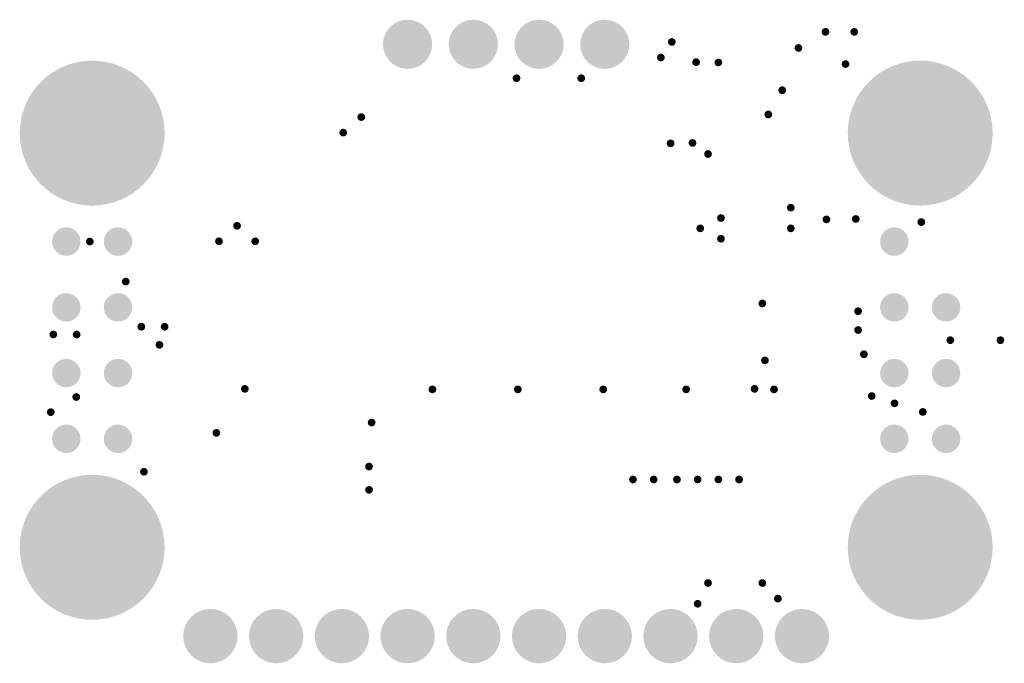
# Model space of a CAD drawing. Header units: inches. Extents: x 1.7 to 39.8, y 0.2 to 25.1.
import ezdxf

# ---------------------------------------------------------------- set-up
doc = ezdxf.new("R2010")
doc.units = ezdxf.units.IN
for name, color, linetype in [('Bottom Solder', 6, 'Continuous'), ('Pad Holes', 156, 'Continuous'), ('Via Holes', 16, 'Continuous')]:
    doc.layers.add(name, color=color, linetype=linetype)

# ---------------------------------------------------------------- blocks, each defined once
blk = doc.blocks.new('TP_1_00MM_B_3156')
at = {"layer": 'Bottom Solder'}
h = blk.add_hatch(color=6, dxfattribs=at)
edge = h.paths.add_edge_path()
edge.add_arc((0, 0), 0.55, 0, 360)
blk = doc.blocks.new('TP_1_00MM_B_3157')
at = {"layer": 'Bottom Solder'}
h = blk.add_hatch(color=6, dxfattribs=at)
edge = h.paths.add_edge_path()
edge.add_arc((0, 0), 0.55, 0, 360)
blk = doc.blocks.new('TP_1_00MM_B_3158')
at = {"layer": 'Bottom Solder'}
h = blk.add_hatch(color=6, dxfattribs=at)
edge = h.paths.add_edge_path()
edge.add_arc((0, 0), 0.55, 0, 360)
blk = doc.blocks.new('TP_1_00MM_B_3159')
at = {"layer": 'Bottom Solder'}
h = blk.add_hatch(color=6, dxfattribs=at)
edge = h.paths.add_edge_path()
edge.add_arc((0, 0), 0.55, 0, 360)
blk = doc.blocks.new('TP_1_00MM_B_3160')
at = {"layer": 'Bottom Solder'}
h = blk.add_hatch(color=6, dxfattribs=at)
edge = h.paths.add_edge_path()
edge.add_arc((0, 0), 0.55, 0, 360)
blk = doc.blocks.new('TP_1_00MM_B_3161')
at = {"layer": 'Bottom Solder'}
h = blk.add_hatch(color=6, dxfattribs=at)
edge = h.paths.add_edge_path()
edge.add_arc((0, 0), 0.55, 0, 360)
blk = doc.blocks.new('TP_1_00MM_B_3162')
at = {"layer": 'Bottom Solder'}
h = blk.add_hatch(color=6, dxfattribs=at)
edge = h.paths.add_edge_path()
edge.add_arc((0, 0), 0.55, 0, 360)
blk = doc.blocks.new('TP_1_00MM_B_3163')
at = {"layer": 'Bottom Solder'}
h = blk.add_hatch(color=6, dxfattribs=at)
edge = h.paths.add_edge_path()
edge.add_arc((0, 0), 0.55, 0, 360)
blk = doc.blocks.new('TP_1_00MM_B_3164')
at = {"layer": 'Bottom Solder'}
h = blk.add_hatch(color=6, dxfattribs=at)
edge = h.paths.add_edge_path()
edge.add_arc((0, 0), 0.55, 0, 360)
blk = doc.blocks.new('TP_1_00MM_B_3165')
at = {"layer": 'Bottom Solder'}
h = blk.add_hatch(color=6, dxfattribs=at)
edge = h.paths.add_edge_path()
edge.add_arc((0, 0), 0.55, 0, 360)
blk = doc.blocks.new('TP_1_00MM_B_3166')
at = {"layer": 'Bottom Solder'}
h = blk.add_hatch(color=6, dxfattribs=at)
edge = h.paths.add_edge_path()
edge.add_arc((0, 0), 0.55, 0, 360)
blk = doc.blocks.new('TP_1_00MM_B_3167')
at = {"layer": 'Bottom Solder'}
h = blk.add_hatch(color=6, dxfattribs=at)
edge = h.paths.add_edge_path()
edge.add_arc((0, 0), 0.55, 0, 360)
blk = doc.blocks.new('TP_1_00MM_B_3168')
at = {"layer": 'Bottom Solder'}
h = blk.add_hatch(color=6, dxfattribs=at)
edge = h.paths.add_edge_path()
edge.add_arc((0, 0), 0.55, 0, 360)
blk = doc.blocks.new('TP_1_00MM_B_3169')
at = {"layer": 'Bottom Solder'}
h = blk.add_hatch(color=6, dxfattribs=at)
edge = h.paths.add_edge_path()
edge.add_arc((0, 0), 0.55, 0, 360)
blk = doc.blocks.new('TP_1_00MM_B_3170')
at = {"layer": 'Bottom Solder'}
h = blk.add_hatch(color=6, dxfattribs=at)
edge = h.paths.add_edge_path()
edge.add_arc((0, 0), 0.55, 0, 360)
blk = doc.blocks.new('PIN_HEADER_2_54___VERT__1_4POS_F_________1_3195')
at = {"layer": 'Bottom Solder'}
h = blk.add_hatch(color=6, dxfattribs=at)
edge = h.paths.add_edge_path()
edge.add_arc((-3.81, 0), 0.95, 0, 360)
h = blk.add_hatch(color=6, dxfattribs=at)
edge = h.paths.add_edge_path()
edge.add_arc((-1.27, 0), 0.95, 0, 360)
h = blk.add_hatch(color=6, dxfattribs=at)
edge = h.paths.add_edge_path()
edge.add_arc((1.27, 0), 0.95, 0, 360)
h = blk.add_hatch(color=6, dxfattribs=at)
edge = h.paths.add_edge_path()
edge.add_arc((3.81, 0), 0.95, 0, 360)
at = {"layer": 'Pad Holes'}
h = blk.add_hatch(color=7, dxfattribs=at)
edge = h.paths.add_edge_path()
edge.add_arc((-3.81, 0), 0.5, 0, 360)
h = blk.add_hatch(color=7, dxfattribs=at)
edge = h.paths.add_edge_path()
edge.add_arc((-1.27, 0), 0.5, 0, 360)
h = blk.add_hatch(color=7, dxfattribs=at)
edge = h.paths.add_edge_path()
edge.add_arc((1.27, 0), 0.5, 0, 360)
h = blk.add_hatch(color=7, dxfattribs=at)
edge = h.paths.add_edge_path()
edge.add_arc((3.81, 0), 0.5, 0, 360)
blk = doc.blocks.new('PIN_HEADER_2_54___VERT__1_10POS_3196')
at = {"layer": 'Bottom Solder'}
h = blk.add_hatch(color=6, dxfattribs=at)
edge = h.paths.add_edge_path()
edge.add_arc((-11.43, 0), 1.05, 0, 360)
h = blk.add_hatch(color=6, dxfattribs=at)
edge = h.paths.add_edge_path()
edge.add_arc((-8.89, 0), 1.05, 0, 360)
h = blk.add_hatch(color=6, dxfattribs=at)
edge = h.paths.add_edge_path()
edge.add_arc((-6.35, 0), 1.05, 0, 360)
h = blk.add_hatch(color=6, dxfattribs=at)
edge = h.paths.add_edge_path()
edge.add_arc((-3.81, 0), 1.05, 0, 360)
h = blk.add_hatch(color=6, dxfattribs=at)
edge = h.paths.add_edge_path()
edge.add_arc((-1.27, 0), 1.05, 0, 360)
h = blk.add_hatch(color=6, dxfattribs=at)
edge = h.paths.add_edge_path()
edge.add_arc((1.27, 0), 1.05, 0, 360)
h = blk.add_hatch(color=6, dxfattribs=at)
edge = h.paths.add_edge_path()
edge.add_arc((3.81, 0), 1.05, 0, 360)
h = blk.add_hatch(color=6, dxfattribs=at)
edge = h.paths.add_edge_path()
edge.add_arc((6.35, 0), 1.05, 0, 360)
h = blk.add_hatch(color=6, dxfattribs=at)
edge = h.paths.add_edge_path()
edge.add_arc((8.89, 0), 1.05, 0, 360)
h = blk.add_hatch(color=6, dxfattribs=at)
edge = h.paths.add_edge_path()
edge.add_arc((11.43, 0), 1.05, 0, 360)
at = {"layer": 'Pad Holes'}
h = blk.add_hatch(color=7, dxfattribs=at)
edge = h.paths.add_edge_path()
edge.add_arc((-11.43, 0), 0.5, 0, 360)
h = blk.add_hatch(color=7, dxfattribs=at)
edge = h.paths.add_edge_path()
edge.add_arc((-8.89, 0), 0.5, 0, 360)
h = blk.add_hatch(color=7, dxfattribs=at)
edge = h.paths.add_edge_path()
edge.add_arc((-6.35, 0), 0.5, 0, 360)
h = blk.add_hatch(color=7, dxfattribs=at)
edge = h.paths.add_edge_path()
edge.add_arc((-3.81, 0), 0.5, 0, 360)
h = blk.add_hatch(color=7, dxfattribs=at)
edge = h.paths.add_edge_path()
edge.add_arc((-1.27, 0), 0.5, 0, 360)
h = blk.add_hatch(color=7, dxfattribs=at)
edge = h.paths.add_edge_path()
edge.add_arc((1.27, 0), 0.5, 0, 360)
h = blk.add_hatch(color=7, dxfattribs=at)
edge = h.paths.add_edge_path()
edge.add_arc((3.81, 0), 0.5, 0, 360)
h = blk.add_hatch(color=7, dxfattribs=at)
edge = h.paths.add_edge_path()
edge.add_arc((6.35, 0), 0.5, 0, 360)
h = blk.add_hatch(color=7, dxfattribs=at)
edge = h.paths.add_edge_path()
edge.add_arc((8.89, 0), 0.5, 0, 360)
h = blk.add_hatch(color=7, dxfattribs=at)
edge = h.paths.add_edge_path()
edge.add_arc((11.43, 0), 0.5, 0, 360)

msp = doc.modelspace()

# ---------------------------------------------------------------- hatches: boundary and pattern name
at = {"layer": 'Bottom Solder'}
h = msp.add_hatch(color=6, dxfattribs=at)
edge = h.paths.add_edge_path()
edge.add_arc((4.5, 20.68), 2.8, 0, 360)
h = msp.add_hatch(color=6, dxfattribs=at)
edge = h.paths.add_edge_path()
edge.add_arc((36.5, 20.68), 2.8, 0, 360)
h = msp.add_hatch(color=6, dxfattribs=at)
edge = h.paths.add_edge_path()
edge.add_arc((4.5, 4.68), 2.8, 0, 360)
h = msp.add_hatch(color=6, dxfattribs=at)
edge = h.paths.add_edge_path()
edge.add_arc((36.5, 4.68), 2.8, 0, 360)
at = {"layer": 'Pad Holes'}
h = msp.add_hatch(color=7, dxfattribs=at)
edge = h.paths.add_edge_path()
edge.add_arc((4.5, 20.68), 1.6, 0, 360)
h = msp.add_hatch(color=7, dxfattribs=at)
edge = h.paths.add_edge_path()
edge.add_arc((36.5, 20.68), 1.6, 0, 360)
h = msp.add_hatch(color=7, dxfattribs=at)
edge = h.paths.add_edge_path()
edge.add_arc((4.5, 4.68), 1.6, 0, 360)
h = msp.add_hatch(color=7, dxfattribs=at)
edge = h.paths.add_edge_path()
edge.add_arc((36.5, 4.68), 1.6, 0, 360)
at = {"layer": 'Via Holes'}
h = msp.add_hatch(color=7, dxfattribs=at)
edge = h.paths.add_edge_path()
edge.add_arc((32.841, 24.591), 0.15, 0, 360)
h = msp.add_hatch(color=7, dxfattribs=at)
edge = h.paths.add_edge_path()
edge.add_arc((33.95, 24.59), 0.15, 0, 360)
h = msp.add_hatch(color=7, dxfattribs=at)
edge = h.paths.add_edge_path()
edge.add_arc((26.9, 24.2), 0.15, 0, 360)
h = msp.add_hatch(color=7, dxfattribs=at)
edge = h.paths.add_edge_path()
edge.add_arc((31.795, 23.968), 0.15, 0, 360)
h = msp.add_hatch(color=7, dxfattribs=at)
edge = h.paths.add_edge_path()
edge.add_arc((26.477, 23.599), 0.15, 0, 360)
h = msp.add_hatch(color=7, dxfattribs=at)
edge = h.paths.add_edge_path()
edge.add_arc((27.84, 23.42), 0.15, 0, 360)
h = msp.add_hatch(color=7, dxfattribs=at)
edge = h.paths.add_edge_path()
edge.add_arc((28.7, 23.41), 0.15, 0, 360)
h = msp.add_hatch(color=7, dxfattribs=at)
edge = h.paths.add_edge_path()
edge.add_arc((33.615, 23.347), 0.15, 0, 360)
h = msp.add_hatch(color=7, dxfattribs=at)
edge = h.paths.add_edge_path()
edge.add_arc((20.9, 22.8), 0.15, 0, 360)
h = msp.add_hatch(color=7, dxfattribs=at)
edge = h.paths.add_edge_path()
edge.add_arc((23.4, 22.8), 0.15, 0, 360)
h = msp.add_hatch(color=7, dxfattribs=at)
edge = h.paths.add_edge_path()
edge.add_arc((31.167, 22.336), 0.15, 0, 360)
h = msp.add_hatch(color=7, dxfattribs=at)
edge = h.paths.add_edge_path()
edge.add_arc((14.9, 21.3), 0.15, 0, 360)
h = msp.add_hatch(color=7, dxfattribs=at)
edge = h.paths.add_edge_path()
edge.add_arc((30.63, 21.4), 0.15, 0, 360)
h = msp.add_hatch(color=7, dxfattribs=at)
edge = h.paths.add_edge_path()
edge.add_arc((14.2, 20.7), 0.15, 0, 360)
h = msp.add_hatch(color=7, dxfattribs=at)
edge = h.paths.add_edge_path()
edge.add_arc((26.854, 20.284), 0.15, 0, 360)
h = msp.add_hatch(color=7, dxfattribs=at)
edge = h.paths.add_edge_path()
edge.add_arc((27.7, 20.3), 0.15, 0, 360)
h = msp.add_hatch(color=7, dxfattribs=at)
edge = h.paths.add_edge_path()
edge.add_arc((28.3, 19.873), 0.15, 0, 360)
h = msp.add_hatch(color=7, dxfattribs=at)
edge = h.paths.add_edge_path()
edge.add_arc((31.5, 17.8), 0.15, 0, 360)
h = msp.add_hatch(color=7, dxfattribs=at)
edge = h.paths.add_edge_path()
edge.add_arc((28.8, 17.4), 0.15, 0, 360)
h = msp.add_hatch(color=7, dxfattribs=at)
edge = h.paths.add_edge_path()
edge.add_arc((34.009, 17.364), 0.15, 0, 360)
h = msp.add_hatch(color=7, dxfattribs=at)
edge = h.paths.add_edge_path()
edge.add_arc((10.1, 17.1), 0.15, 0, 360)
h = msp.add_hatch(color=7, dxfattribs=at)
edge = h.paths.add_edge_path()
edge.add_arc((28, 17), 0.15, 0, 360)
h = msp.add_hatch(color=7, dxfattribs=at)
edge = h.paths.add_edge_path()
edge.add_arc((31.5, 17), 0.15, 0, 360)
h = msp.add_hatch(color=7, dxfattribs=at)
edge = h.paths.add_edge_path()
edge.add_arc((32.877, 17.346), 0.15, 0, 360)
h = msp.add_hatch(color=7, dxfattribs=at)
edge = h.paths.add_edge_path()
edge.add_arc((36.543, 17.243), 0.15, 0, 360)
h = msp.add_hatch(color=7, dxfattribs=at)
edge = h.paths.add_edge_path()
edge.add_arc((28.8, 16.6), 0.15, 0, 360)
h = msp.add_hatch(color=7, dxfattribs=at)
edge = h.paths.add_edge_path()
edge.add_arc((4.41, 16.49), 0.15, 0, 360)
h = msp.add_hatch(color=7, dxfattribs=at)
edge = h.paths.add_edge_path()
edge.add_arc((9.4, 16.5), 0.15, 0, 360)
h = msp.add_hatch(color=7, dxfattribs=at)
edge = h.paths.add_edge_path()
edge.add_arc((10.8, 16.5), 0.15, 0, 360)
h = msp.add_hatch(color=7, dxfattribs=at)
edge = h.paths.add_edge_path()
edge.add_arc((5.798, 14.943), 0.15, 0, 360)
h = msp.add_hatch(color=7, dxfattribs=at)
edge = h.paths.add_edge_path()
edge.add_arc((30.4, 14.1), 0.15, 0, 360)
h = msp.add_hatch(color=7, dxfattribs=at)
edge = h.paths.add_edge_path()
edge.add_arc((34.1, 13.8), 0.15, 0, 360)
h = msp.add_hatch(color=7, dxfattribs=at)
edge = h.paths.add_edge_path()
edge.add_arc((6.4, 13.2), 0.15, 0, 360)
h = msp.add_hatch(color=7, dxfattribs=at)
edge = h.paths.add_edge_path()
edge.add_arc((7.3, 13.2), 0.15, 0, 360)
h = msp.add_hatch(color=7, dxfattribs=at)
edge = h.paths.add_edge_path()
edge.add_arc((3, 12.9), 0.15, 0, 360)
h = msp.add_hatch(color=7, dxfattribs=at)
edge = h.paths.add_edge_path()
edge.add_arc((3.9, 12.9), 0.15, 0, 360)
h = msp.add_hatch(color=7, dxfattribs=at)
edge = h.paths.add_edge_path()
edge.add_arc((34.1, 13.073), 0.15, 0, 360)
h = msp.add_hatch(color=7, dxfattribs=at)
edge = h.paths.add_edge_path()
edge.add_arc((7.1, 12.5), 0.15, 0, 360)
h = msp.add_hatch(color=7, dxfattribs=at)
edge = h.paths.add_edge_path()
edge.add_arc((37.663, 12.68), 0.15, 0, 360)
h = msp.add_hatch(color=7, dxfattribs=at)
edge = h.paths.add_edge_path()
edge.add_arc((39.6, 12.68), 0.15, 0, 360)
h = msp.add_hatch(color=7, dxfattribs=at)
edge = h.paths.add_edge_path()
edge.add_arc((34.324, 12.138), 0.15, 0, 360)
h = msp.add_hatch(color=7, dxfattribs=at)
edge = h.paths.add_edge_path()
edge.add_arc((30.5, 11.9), 0.15, 0, 360)
h = msp.add_hatch(color=7, dxfattribs=at)
edge = h.paths.add_edge_path()
edge.add_arc((10.4, 10.8), 0.15, 0, 360)
h = msp.add_hatch(color=7, dxfattribs=at)
edge = h.paths.add_edge_path()
edge.add_arc((17.65, 10.78), 0.15, 0, 360)
h = msp.add_hatch(color=7, dxfattribs=at)
edge = h.paths.add_edge_path()
edge.add_arc((20.95, 10.78), 0.15, 0, 360)
h = msp.add_hatch(color=7, dxfattribs=at)
edge = h.paths.add_edge_path()
edge.add_arc((24.25, 10.78), 0.15, 0, 360)
h = msp.add_hatch(color=7, dxfattribs=at)
edge = h.paths.add_edge_path()
edge.add_arc((27.455, 10.78), 0.15, 0, 360)
h = msp.add_hatch(color=7, dxfattribs=at)
edge = h.paths.add_edge_path()
edge.add_arc((30.1, 10.8), 0.15, 0, 360)
h = msp.add_hatch(color=7, dxfattribs=at)
edge = h.paths.add_edge_path()
edge.add_arc((30.85, 10.78), 0.15, 0, 360)
h = msp.add_hatch(color=7, dxfattribs=at)
edge = h.paths.add_edge_path()
edge.add_arc((34.625, 10.524), 0.15, 0, 360)
h = msp.add_hatch(color=7, dxfattribs=at)
edge = h.paths.add_edge_path()
edge.add_arc((3.886, 10.486), 0.15, 0, 360)
h = msp.add_hatch(color=7, dxfattribs=at)
edge = h.paths.add_edge_path()
edge.add_arc((35.508, 10.241), 0.15, 0, 360)
h = msp.add_hatch(color=7, dxfattribs=at)
edge = h.paths.add_edge_path()
edge.add_arc((2.9, 9.9), 0.15, 0, 360)
h = msp.add_hatch(color=7, dxfattribs=at)
edge = h.paths.add_edge_path()
edge.add_arc((36.6, 9.91), 0.15, 0, 360)
h = msp.add_hatch(color=7, dxfattribs=at)
edge = h.paths.add_edge_path()
edge.add_arc((15.3, 9.5), 0.15, 0, 360)
h = msp.add_hatch(color=7, dxfattribs=at)
edge = h.paths.add_edge_path()
edge.add_arc((9.3, 9.1), 0.15, 0, 360)
h = msp.add_hatch(color=7, dxfattribs=at)
edge = h.paths.add_edge_path()
edge.add_arc((6.5, 7.6), 0.15, 0, 360)
h = msp.add_hatch(color=7, dxfattribs=at)
edge = h.paths.add_edge_path()
edge.add_arc((15.2, 7.8), 0.15, 0, 360)
h = msp.add_hatch(color=7, dxfattribs=at)
edge = h.paths.add_edge_path()
edge.add_arc((25.4, 7.3), 0.15, 0, 360)
h = msp.add_hatch(color=7, dxfattribs=at)
edge = h.paths.add_edge_path()
edge.add_arc((26.2, 7.3), 0.15, 0, 360)
h = msp.add_hatch(color=7, dxfattribs=at)
edge = h.paths.add_edge_path()
edge.add_arc((27.1, 7.3), 0.15, 0, 360)
h = msp.add_hatch(color=7, dxfattribs=at)
edge = h.paths.add_edge_path()
edge.add_arc((27.9, 7.3), 0.15, 0, 360)
h = msp.add_hatch(color=7, dxfattribs=at)
edge = h.paths.add_edge_path()
edge.add_arc((28.7, 7.3), 0.15, 0, 360)
h = msp.add_hatch(color=7, dxfattribs=at)
edge = h.paths.add_edge_path()
edge.add_arc((29.5, 7.3), 0.15, 0, 360)
h = msp.add_hatch(color=7, dxfattribs=at)
edge = h.paths.add_edge_path()
edge.add_arc((15.2, 6.9), 0.15, 0, 360)
h = msp.add_hatch(color=7, dxfattribs=at)
edge = h.paths.add_edge_path()
edge.add_arc((28.3, 3.3), 0.15, 0, 360)
h = msp.add_hatch(color=7, dxfattribs=at)
edge = h.paths.add_edge_path()
edge.add_arc((30.4, 3.3), 0.15, 0, 360)
h = msp.add_hatch(color=7, dxfattribs=at)
edge = h.paths.add_edge_path()
edge.add_arc((31, 2.7), 0.15, 0, 360)
h = msp.add_hatch(color=7, dxfattribs=at)
edge = h.paths.add_edge_path()
edge.add_arc((27.9, 2.5), 0.15, 0, 360)

# ---------------------------------------------------------------- block references
for name, p in [('PIN_HEADER_2_54___VERT__1_4POS_F_________1_3195', (20.5, 24.11)), ('TP_1_00MM_B_3160', (5.5, 16.49)), ('TP_1_00MM_B_3162', (5.5, 13.95)), ('TP_1_00MM_B_3163', (5.5, 11.41)), ('TP_1_00MM_B_3161', (5.5, 8.87)), ('PIN_HEADER_2_54___VERT__1_10POS_3196', (20.5, 1.25))]:
    msp.add_blockref(name, p)
for name, p, rotation in [('TP_1_00MM_B_3156', (3.5, 16.49), 90), ('TP_1_00MM_B_3168', (35.5, 16.49), 180), ('TP_1_00MM_B_3159', (3.5, 13.95), 90), ('TP_1_00MM_B_3166', (35.5, 13.95), 180), ('TP_1_00MM_B_3167', (37.5, 13.95), 180), ('TP_1_00MM_B_3158', (3.5, 11.41), 90), ('TP_1_00MM_B_3165', (35.5, 11.41), 180), ('TP_1_00MM_B_3170', (37.5, 11.41), 180), ('TP_1_00MM_B_3157', (3.5, 8.87), 90), ('TP_1_00MM_B_3164', (35.5, 8.87), 180), ('TP_1_00MM_B_3169', (37.5, 8.87), 180)]:
    msp.add_blockref(name, p, dxfattribs=dict(rotation=rotation))

doc.saveas('drawing.dxf')
